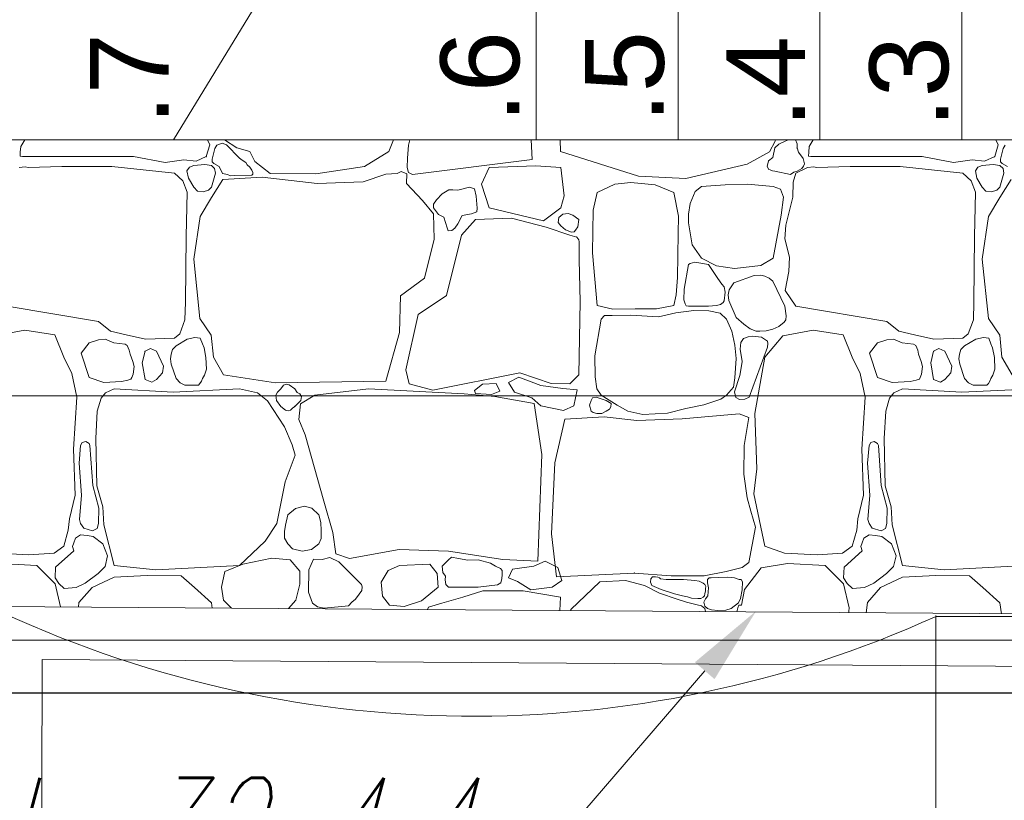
# Model space of a CAD drawing. Header units: millimetres. Extents: x -573548 to 674770, y -210017 to -47794.
# Tile 135 of 234: x 101934 to 103807, y -101024 to -99539. Entities that reach past the tile are written whole.
import ezdxf
from ezdxf import colors
from ezdxf.entities.mleader import LeaderData, LeaderLine
from ezdxf.enums import TextEntityAlignment as Align
from ezdxf.lldxf.tags import DXFTag
from ezdxf.math import Vec2, Vec3

# ---------------------------------------------------------------- set-up
doc = ezdxf.new("R2010")
doc.units = ezdxf.units.MM
for name, color, linetype, lineweight in [('A.02 RZUT PIWNICY_is$0$_HATCH_Nr_pióra__18', 8, 'Continuous', 9), ('A.02 RZUT PIWNICY_is$0$SCHODY_Nr_pióra__1', 8, 'Continuous', 9), ('A.02 RZUT PIWNICY_is$0$strop_cieniej_Nr_pióra__1', 8, 'Continuous', 9), ('A.02 RZUT PIWNICY_is$0$strop_Nr_pióra__1', 8, 'Continuous', 9), ('A.02 RZUT PIWNICY_is$0$Structural - Bearing_Nr_pióra__21', 8, 'Continuous', 9), ('A.02 RZUT PIWNICY_is$0$Structural - Grid', 8, 'Continuous', 9), ('A.02 RZUT PIWNICY_is$0$Structural - Grid_Nr_pióra__17', 8, 'Continuous', 9), ('GB - OPISY', 7, 'Continuous', 13), ('IS_Przyłącza_o.p._Powrót', 142, 'DASH', 18)]:
    doc.layers.add(name, color=color, linetype=linetype, lineweight=lineweight)
doc.layers.add('IS_Zasilanie', color=1, linetype='SOLID', lineweight=30, true_color=0xff0000)
doc.styles.add('A.02 RZUT PIWNICY_is$0$STYL_AUTOMATYCZNY_1', font='arial.ttf')
doc.styles.add('JOLA_S', font='romans.shx', dxfattribs={"width": 0.7, "oblique": 15})
tags = doc.linetypes.add('DASH', pattern=[15, 10, -5]).pattern_tags.tags
tags[6:7] = [DXFTag(74, 4), DXFTag(75, 0), DXFTag(340, '0'), DXFTag(46, 0.0), DXFTag(50, 0.0), DXFTag(44, 0.0), DXFTag(45, 0.0)]
tags[4:5] = [DXFTag(74, 4), DXFTag(75, 0), DXFTag(340, '0'), DXFTag(46, 0.0), DXFTag(50, 0.0), DXFTag(44, 0.0), DXFTag(45, 0.0)]
tags = doc.linetypes.add('SOLID', pattern=[10, 10, 0]).pattern_tags.tags
tags[6:7] = [DXFTag(74, 4), DXFTag(75, 0), DXFTag(340, '0'), DXFTag(46, 0.0), DXFTag(50, 0.0), DXFTag(44, 0.0), DXFTag(45, 0.0)]
tags[4:5] = [DXFTag(74, 4), DXFTag(75, 0), DXFTag(340, '0'), DXFTag(46, 0.0), DXFTag(50, 0.0), DXFTag(44, 0.0), DXFTag(45, 0.0)]

# ---------------------------------------------------------------- blocks, each defined once
blk = doc.blocks.new('*X48622')
at = {"layer": 'A.02 RZUT PIWNICY_is$0$_HATCH_Nr_pióra__18'}
for p, q in [((102513.9, -99767.9), (102506.4, -99780.5)), ((102514, -99767.8), (102513.9, -99767.9)), ((102866, -99777), (102861.8, -99767.8)), ((102894.3, -99767.8), (102917.6, -99783.2)), ((103206.5, -99789.8), (103215.6, -99767.8)), ((103247, -99767.8), (103244.2, -99777.7)), ((103479.6, -99805.1), (103477.4, -99767.8)), ((103533.3, -99790.2), (103532.4, -99767.8)), ((103942.3, -99767.8), (103942, -99770)), ((103967.3, -99767.8), (103960.7, -99770.6)), ((103983.9, -99775.3), (103980.7, -99767.8)), ((104013.9, -99767.9), (104006.4, -99780.5)), ((104014, -99767.8), (104013.9, -99767.9)), ((104366, -99777), (104361.8, -99767.8)), ((102506.4, -99780.5), (102505.5, -99791)), ((102859.4, -99799.7), (102866, -99777)), ((102875.6, -99784.1), (102870.4, -99804.6)), ((102879.3, -99777.9), (102875.6, -99784.1)), ((102889.4, -99774.3), (102879.3, -99777.9)), ((102898.1, -99777), (102889.4, -99774.3)), ((102922.4, -99802.5), (102898.1, -99777)), ((102917.6, -99783.2), (102942.3, -99789.8)), ((103244.2, -99777.7), (103242.4, -99802.9)), ((103942, -99770), (103930.8, -99790.6)), ((103941.1, -99783.2), (103937, -99801.3)), ((103948.9, -99775.9), (103941.1, -99783.2)), ((103960.7, -99770.6), (103948.9, -99775.9)), ((103983.3, -99783.2), (103983.9, -99775.3)), ((103986.2, -99791.4), (103983.3, -99783.2)), ((104006.4, -99780.5), (104005.5, -99791)), ((104359.4, -99799.7), (104366, -99777)), ((104375.6, -99784.1), (104370.4, -99804.6)), ((104379.3, -99777.9), (104375.6, -99784.1)), ((102505.5, -99791), (102505.4, -99799.1)), ((102505.4, -99799.1), (102509.7, -99799.7)), ((102509.7, -99799.7), (102721.1, -99799.3)), ((102721.1, -99799.3), (102780.9, -99810.9)), ((102780.9, -99810.9), (102816.4, -99805.9)), ((102816.4, -99805.9), (102840, -99808.4)), ((102840, -99808.4), (102859.4, -99799.7)), ((102870.4, -99804.6), (102870.7, -99809.7)), ((102927.5, -99806.3), (102922.4, -99802.5)), ((102934.7, -99810.9), (102927.5, -99806.3)), ((102942.3, -99789.8), (102951.8, -99809.2)), ((103160.3, -99818.3), (103206.5, -99789.8)), ((103242.4, -99802.9), (103241.5, -99820.7)), ((103251.5, -99833.6), (103479.6, -99805.1)), ((103681.6, -99836.8), (103533.3, -99790.2)), ((103930.8, -99790.6), (103888.3, -99814.2)), ((103937, -99801.3), (103929.1, -99807.6)), ((103994.9, -99803), (103986.2, -99791.4)), ((103997.4, -99813.4), (103994.9, -99803)), ((104005.5, -99791), (104005.4, -99799.1)), ((104005.4, -99799.1), (104009.7, -99799.7)), ((104009.7, -99799.7), (104221.1, -99799.3)), ((104221.1, -99799.3), (104280.9, -99810.9)), ((104280.9, -99810.9), (104316.4, -99805.9)), ((104316.4, -99805.9), (104340, -99808.4)), ((104340, -99808.4), (104359.4, -99799.7)), ((104370.4, -99804.6), (104370.7, -99809.7)), ((102515, -99819.4), (102503.5, -99820.1)), ((102520.5, -99820.4), (102515, -99819.4)), ((102584.4, -99818.7), (102520.5, -99820.4)), ((102679.8, -99818.3), (102584.4, -99818.7)), ((102798.7, -99831.5), (102679.8, -99818.3)), ((102827.3, -99820), (102822.7, -99826.7)), ((102835.8, -99816.6), (102827.3, -99820)), ((102856.8, -99814.5), (102835.8, -99816.6)), ((102869.3, -99816.6), (102856.8, -99814.5)), ((102875.3, -99822.3), (102869.3, -99816.6)), ((102870.7, -99809.7), (102873.9, -99812.6)), ((102873.9, -99812.6), (102884, -99818.7)), ((102876.8, -99831.3), (102875.3, -99822.3)), ((102884, -99818.7), (102890.5, -99832.1)), ((102937.2, -99815.5), (102934.7, -99810.9)), ((102942.4, -99819.9), (102937.2, -99815.5)), ((102946.1, -99825.2), (102942.4, -99819.9)), ((102948.2, -99829.7), (102946.1, -99825.2)), ((102951.8, -99809.2), (102981.1, -99831.9)), ((103067.8, -99832.7), (103160.3, -99818.3)), ((103241.5, -99820.7), (103244.4, -99830)), ((103397.7, -99820.7), (103383.3, -99852.3)), ((103486.6, -99817.3), (103397.7, -99820.7)), ((103533.9, -99820.7), (103486.6, -99817.3)), ((103540.6, -99874.3), (103533.9, -99820.7)), ((103888.3, -99814.2), (103772, -99841.3)), ((103929.1, -99807.6), (103926.8, -99818.7)), ((103926.8, -99818.7), (103930, -99824)), ((103930, -99824), (103932.2, -99824.7)), ((103932.2, -99824.7), (103936.7, -99826.9)), ((104003.5, -99820.1), (103980.8, -99831.5)), ((103983.3, -99827.4), (103992.5, -99822.4)), ((103992.5, -99822.4), (103995.4, -99818.1)), ((103995.4, -99818.1), (103997.4, -99813.4)), ((104015, -99819.4), (104003.5, -99820.1)), ((104020.5, -99820.4), (104015, -99819.4)), ((104084.4, -99818.7), (104020.5, -99820.4)), ((104179.8, -99818.3), (104084.4, -99818.7)), ((104298.7, -99831.5), (104179.8, -99818.3)), ((104327.3, -99820), (104322.7, -99826.7)), ((104335.8, -99816.6), (104327.3, -99820)), ((104356.8, -99814.5), (104335.8, -99816.6)), ((104369.3, -99816.6), (104356.8, -99814.5)), ((104375.3, -99822.3), (104369.3, -99816.6)), ((104370.7, -99809.7), (104373.9, -99812.6)), ((104373.9, -99812.6), (104384, -99818.7)), ((104376.8, -99831.3), (104375.3, -99822.3)), ((102814.6, -99845.6), (102798.7, -99831.5)), ((102822.7, -99826.7), (102825.6, -99840.8)), ((102825.6, -99840.8), (102835.8, -99857.9)), ((102869.3, -99857.9), (102876.8, -99831.3)), ((102890.7, -99843.1), (102869.3, -99877.4)), ((102890.5, -99832.1), (102899.8, -99834)), ((102965.9, -99838.9), (102890.7, -99843.1)), ((102899.8, -99834), (102905.4, -99836.3)), ((102905.4, -99836.3), (102913.6, -99835.8)), ((102913.6, -99835.8), (102945.9, -99834.9)), ((102945.9, -99834.9), (102948.3, -99832.9)), ((102948.3, -99832.9), (102948.2, -99829.7)), ((103070.7, -99850.9), (102965.9, -99838.9)), ((102981.1, -99831.9), (103067.8, -99832.7)), ((103201.2, -99833.2), (103157.8, -99848)), ((103222.9, -99831.7), (103201.2, -99833.2)), ((103230.3, -99827.9), (103222.9, -99831.7)), ((103240.9, -99832.4), (103230.3, -99827.9)), ((103240.4, -99850.9), (103240.9, -99832.4)), ((103244.4, -99830), (103251.5, -99833.6)), ((103772, -99841.3), (103681.6, -99836.8)), ((103936.7, -99826.9), (103941.1, -99827.4)), ((103941.1, -99827.4), (103970.8, -99834)), ((103970.8, -99834), (103977.4, -99829.1)), ((103980.8, -99831.5), (103976.1, -99848.1)), ((103977.4, -99829.1), (103983.3, -99827.4)), ((104314.6, -99845.6), (104298.7, -99831.5)), ((104322.7, -99826.7), (104325.6, -99840.8)), ((104325.6, -99840.8), (104335.8, -99857.9)), ((104369.3, -99857.9), (104376.8, -99831.3)), ((104390.7, -99843.1), (104369.3, -99877.4)), ((102823.1, -99867.2), (102814.6, -99845.6)), ((102835.8, -99857.9), (102842.6, -99865.7)), ((102863.5, -99863.6), (102869.3, -99857.9)), ((103157.8, -99848), (103070.7, -99850.9)), ((103270.9, -99883.5), (103240.4, -99850.9)), ((103320.6, -99863), (103308.5, -99870.6)), ((103328.4, -99862.8), (103320.6, -99863)), ((103337.8, -99863.7), (103328.4, -99862.8)), ((103360.2, -99857.9), (103337.8, -99863.7)), ((103369.5, -99861.1), (103360.2, -99857.9)), ((103373.2, -99875), (103369.5, -99861.1)), ((103383.3, -99852.3), (103397.7, -99897.4)), ((103636.7, -99852.3), (103602.8, -99868.2)), ((103667.1, -99848.8), (103636.7, -99852.3)), ((103713.4, -99853.4), (103667.1, -99848.8)), ((103749, -99868.2), (103713.4, -99853.4)), ((103801.9, -99856.4), (103789.5, -99866.1)), ((103846.8, -99853.4), (103801.9, -99856.4)), ((103889, -99852), (103846.8, -99853.4)), ((103937.7, -99856.4), (103889, -99852)), ((103952.2, -99861.8), (103937.7, -99856.4)), ((103957.4, -99877.1), (103952.2, -99861.8)), ((103976.1, -99848.1), (103975.6, -99876.6)), ((104323.1, -99867.2), (104314.6, -99845.6)), ((104335.8, -99857.9), (104342.6, -99865.7)), ((104363.5, -99863.6), (104369.3, -99857.9)), ((102820.9, -99951.4), (102823.1, -99867.2)), ((102842.6, -99865.7), (102853.4, -99866.8)), ((102869.3, -99877.4), (102847.8, -99913.7)), ((102853.4, -99866.8), (102863.5, -99863.6)), ((103297.3, -99881.8), (103291.5, -99890.4)), ((103308.5, -99870.6), (103297.3, -99881.8)), ((103374.7, -99897.6), (103373.2, -99875)), ((103533.9, -99897.4), (103540.6, -99874.3)), ((103602.8, -99868.2), (103595.6, -99901.8)), ((103757.7, -99912.8), (103749, -99868.2)), ((103789.5, -99866.1), (103780.3, -99888.9)), ((103953.4, -99911.4), (103957.4, -99877.1)), ((103975.6, -99876.6), (103961.9, -99930.2)), ((104320.9, -99951.4), (104323.1, -99867.2)), ((104342.6, -99865.7), (104353.4, -99866.8)), ((104369.3, -99877.4), (104347.8, -99913.7)), ((104353.4, -99866.8), (104363.5, -99863.6)), ((103291.6, -99908.7), (103270.9, -99883.5)), ((103291.5, -99890.4), (103291.6, -99897.4)), ((103291.6, -99897.4), (103301.4, -99910.1)), ((103374.3, -99904.5), (103374.7, -99897.6)), ((103397.7, -99897.4), (103500.8, -99921.9)), ((103500.8, -99921.9), (103533.9, -99897.4)), ((103780.3, -99888.9), (103776.8, -99908.9)), ((102847.8, -99913.7), (102835.8, -99995)), ((103293.2, -99957), (103291.6, -99908.7)), ((103301.4, -99910.1), (103311.4, -99915.1)), ((103311.4, -99915.1), (103317.6, -99935.5)), ((103338, -99927.4), (103346.1, -99911.8)), ((103346.1, -99911.8), (103363.8, -99908.8)), ((103363.8, -99908.8), (103374.3, -99904.5)), ((103440.2, -99917), (103371.6, -99919.4)), ((103506.2, -99933.9), (103440.2, -99917)), ((103528.7, -99925.3), (103530.4, -99915.5)), ((103530.4, -99915.5), (103537.7, -99908.9)), ((103537.7, -99908.9), (103547.7, -99907.7)), ((103547.7, -99907.7), (103556.9, -99910.9)), ((103556.9, -99910.9), (103568, -99919.4)), ((103595.6, -99901.8), (103594, -99982.7)), ((103757.4, -99945.8), (103757.7, -99912.8)), ((103776.8, -99908.9), (103777.1, -99925.9)), ((103937.7, -99993), (103953.4, -99911.4)), ((104347.8, -99913.7), (104335.8, -99995)), ((103317.6, -99935.5), (103319.8, -99941)), ((103326.4, -99940.2), (103332.1, -99935.7)), ((103332.1, -99935.7), (103338, -99927.4)), ((103371.6, -99919.4), (103345.2, -99949.2)), ((103550.8, -99949.2), (103506.2, -99933.9)), ((103533.9, -99931.6), (103528.7, -99925.3)), ((103543, -99939.3), (103533.9, -99931.6)), ((103566.1, -99933.6), (103561.8, -99939.9)), ((103568, -99919.4), (103566.1, -99933.6)), ((103777.1, -99925.9), (103783.9, -99967.8)), ((103961.9, -99930.2), (103960.2, -99956.2)), ((102819.6, -100076.9), (102820.9, -99951.4)), ((103345.2, -99949.2), (103316.3, -100063.9)), ((103319.8, -99941), (103326.4, -99940.2)), ((103554.2, -99943.3), (103543, -99939.3)), ((103564.2, -99952.9), (103550.8, -99949.2)), ((103559.2, -99942.7), (103554.2, -99943.3)), ((103561.8, -99939.9), (103559.2, -99942.7)), ((103568.4, -99957.9), (103564.2, -99952.9)), ((103756.2, -100029.5), (103757.4, -99945.8)), ((103960.2, -99956.2), (103969.3, -99991.3)), ((104319.6, -100076.9), (104320.9, -99951.4)), ((103274.6, -100030.9), (103293.2, -99957)), ((103568.6, -99962), (103568.4, -99957.9)), ((103569, -99995.8), (103568.6, -99962)), ((103783.9, -99967.8), (103801.9, -99993)), ((103594, -99982.7), (103602.8, -100083)), ((103801.9, -99993), (103830.1, -100007.3)), ((103914.3, -100006.8), (103937.7, -99993)), ((103969.3, -99991.3), (103967.9, -100018.5)), ((102835.8, -99995), (102847.4, -100107.7)), ((103570.6, -100075.5), (103569, -99995.8)), ((103777.1, -100004.9), (103768.3, -100052.2)), ((103780.3, -100002.8), (103777.1, -100004.9)), ((103788.8, -100000.4), (103780.3, -100002.8)), ((103814.8, -100004.9), (103788.8, -100000.4)), ((103832.6, -100031.7), (103814.8, -100004.9)), ((103830.1, -100007.3), (103864.1, -100012.7)), ((103864.1, -100012.7), (103914.3, -100006.8)), ((104335.8, -99995), (104347.4, -100107.7)), ((103228.8, -100064.7), (103274.6, -100030.9)), ((103753.7, -100062.9), (103756.2, -100029.5)), ((103840.2, -100042.4), (103832.6, -100031.7)), ((103901.6, -100025.9), (103863.2, -100040)), ((103914.2, -100025.4), (103901.6, -100025.9)), ((103922.2, -100027.3), (103914.2, -100025.4)), ((103930.6, -100031), (103922.2, -100027.3)), ((103937.5, -100036.7), (103930.6, -100031)), ((103967.9, -100018.5), (103960.6, -100054.4)), ((103844.8, -100047.6), (103840.2, -100042.4)), ((103846.3, -100057.6), (103844.8, -100047.6)), ((103863.2, -100040), (103854.3, -100053.4)), ((103960, -100084.3), (103937.5, -100036.7)), ((103227.2, -100134.5), (103228.8, -100064.7)), ((103316.3, -100063.9), (103262.7, -100099.8)), ((103749, -100083), (103753.7, -100062.9)), ((103768.3, -100052.2), (103768, -100072.5)), ((103845, -100074), (103846.3, -100057.6)), ((103854.3, -100053.4), (103852.3, -100062.5)), ((103852.3, -100062.5), (103853.9, -100073.6)), ((103960.6, -100054.4), (103980.8, -100084.1)), ((102480.8, -100084.1), (102654.2, -100113.6)), ((102818.8, -100110.5), (102819.6, -100076.9)), ((103568.1, -100214.6), (103570.6, -100075.5)), ((103602.8, -100083), (103633.2, -100089.8)), ((103715.8, -100089.1), (103749, -100083)), ((103768, -100072.5), (103770.6, -100079.5)), ((103770.6, -100079.5), (103772.2, -100083.5)), ((103772.2, -100083.5), (103777.1, -100084.3)), ((103777.1, -100084.3), (103814.8, -100084.3)), ((103814.8, -100084.3), (103830.4, -100083)), ((103830.4, -100083), (103837.6, -100081.2)), ((103837.6, -100081.2), (103843, -100077.3)), ((103843, -100077.3), (103845, -100074)), ((103853.9, -100073.6), (103867.7, -100105.6)), ((103962.9, -100102.5), (103960, -100084.3)), ((103980.8, -100084.1), (104154.2, -100113.6)), ((104318.8, -100110.5), (104319.6, -100076.9)), ((103262.7, -100099.8), (103239.1, -100205.1)), ((103616.9, -100102.2), (103610.6, -100109.2)), ((103631.9, -100101.7), (103616.9, -100102.2)), ((103666.7, -100101.1), (103631.9, -100101.7)), ((103633.2, -100089.8), (103675.6, -100089.2)), ((103719.7, -100104.4), (103666.7, -100101.1)), ((103675.6, -100089.2), (103715.8, -100089.1)), ((103753, -100097.1), (103719.7, -100104.4)), ((103786.9, -100092.4), (103753, -100097.1)), ((103815.4, -100092.9), (103786.9, -100092.4)), ((103837.4, -100097.8), (103815.4, -100092.9)), ((103849.3, -100109.2), (103837.4, -100097.8)), ((103867.7, -100105.6), (103882.4, -100118.3)), ((103961.8, -100110.3), (103962.9, -100102.5)), ((102654.2, -100113.6), (102677.1, -100131.8)), ((102808.8, -100136.7), (102818.8, -100110.5)), ((102847.4, -100107.7), (102868.9, -100139.5)), ((103610.6, -100109.2), (103598.6, -100178.9)), ((103859.1, -100131.9), (103849.3, -100109.2)), ((103882.4, -100118.3), (103894, -100127.3)), ((103937, -100128.1), (103948.9, -100122.9)), ((103948.9, -100122.9), (103959, -100114.7)), ((103959, -100114.7), (103961.8, -100110.3)), ((104154.2, -100113.6), (104177.1, -100131.8)), ((104308.8, -100136.7), (104318.8, -100110.5)), ((104347.4, -100107.7), (104368.9, -100139.5)), ((102514.3, -100130), (102456.5, -100140.7)), ((102571.2, -100139), (102514.3, -100130)), ((102588.2, -100181.1), (102571.2, -100139)), ((102677.1, -100131.8), (102706.8, -100138.8)), ((102706.8, -100138.8), (102743.5, -100147.1)), ((102798.7, -100145.2), (102808.8, -100136.7)), ((102837.8, -100144), (102823.2, -100147.2)), ((102848.1, -100145.4), (102837.8, -100144)), ((102868.9, -100139.5), (102873, -100181.1)), ((103201.2, -100227), (103227.2, -100134.5)), ((103864.7, -100158.6), (103859.1, -100131.9)), ((103890.5, -100142.3), (103881.7, -100145.9)), ((103898.4, -100141.3), (103890.5, -100142.3)), ((103894, -100127.3), (103905.3, -100131.5)), ((103916, -100143.2), (103898.4, -100141.3)), ((103905.3, -100131.5), (103912.3, -100132)), ((103912.3, -100132), (103924.4, -100131.1)), ((103927.3, -100150.7), (103916, -100143.2)), ((103956.5, -100140.7), (103922.2, -100181.1)), ((103924.4, -100131.1), (103937, -100128.1)), ((104014.3, -100130), (103956.5, -100140.7)), ((104071.2, -100139), (104014.3, -100130)), ((104088.2, -100181.1), (104071.2, -100139)), ((104177.1, -100131.8), (104206.8, -100138.8)), ((104206.8, -100138.8), (104243.5, -100147.1)), ((104298.7, -100145.2), (104308.8, -100136.7)), ((104337.8, -100144), (104323.2, -100147.2)), ((104348.1, -100145.4), (104337.8, -100144)), ((104368.9, -100139.5), (104373, -100181.1)), ((102636.5, -100154.3), (102621.2, -100173.7)), ((102654.1, -100148.3), (102636.5, -100154.3)), ((102667.4, -100147.3), (102654.1, -100148.3)), ((102670.3, -100148.6), (102667.4, -100147.3)), ((102683.5, -100154.3), (102670.3, -100148.6)), ((102705.1, -100156.8), (102683.5, -100154.3)), ((102709.1, -100158.9), (102705.1, -100156.8)), ((102713, -100168), (102709.1, -100158.9)), ((102743.5, -100147.1), (102798.7, -100145.2)), ((102802, -100159.7), (102795.2, -100166.8)), ((102823.2, -100147.2), (102802, -100159.7)), ((102852.3, -100155.6), (102848.1, -100145.4)), ((102855.3, -100163.3), (102852.3, -100155.6)), ((103867.8, -100183.9), (103864.7, -100158.6)), ((103876.5, -100153.1), (103875.4, -100165.9)), ((103881.7, -100145.9), (103876.5, -100153.1)), ((103892.5, -100257.5), (103927.1, -100162.4)), ((103927.1, -100162.4), (103927.8, -100155.4)), ((103927.8, -100155.4), (103927.3, -100150.7)), ((104136.5, -100154.3), (104121.2, -100173.7)), ((104154.1, -100148.3), (104136.5, -100154.3)), ((104167.4, -100147.3), (104154.1, -100148.3)), ((104170.3, -100148.6), (104167.4, -100147.3)), ((104183.5, -100154.3), (104170.3, -100148.6)), ((104205.1, -100156.8), (104183.5, -100154.3)), ((104209.1, -100158.9), (104205.1, -100156.8)), ((104213, -100168), (104209.1, -100158.9)), ((104243.5, -100147.1), (104298.7, -100145.2)), ((104302, -100159.7), (104295.2, -100166.8)), ((104323.2, -100147.2), (104302, -100159.7)), ((104352.3, -100155.6), (104348.1, -100145.4)), ((104355.3, -100163.3), (104352.3, -100155.6)), ((102603.4, -100212.1), (102588.2, -100181.1)), ((102621.2, -100173.7), (102636.5, -100220)), ((102714.5, -100175.8), (102713, -100168)), ((102719.7, -100189.3), (102714.5, -100175.8)), ((102743, -100170), (102737.6, -100191.9)), ((102753.1, -100164.6), (102743, -100170)), ((102764.8, -100170), (102753.1, -100164.6)), ((102778, -100198.1), (102764.8, -100170)), ((102792.6, -100175.7), (102791.3, -100184.5)), ((102795.2, -100166.8), (102792.6, -100175.7)), ((102858.8, -100182.1), (102855.3, -100163.3)), ((102873, -100181.1), (102892.4, -100215)), ((103598.6, -100178.9), (103599.1, -100218.5)), ((103875.4, -100165.9), (103879.2, -100189.2)), ((103922.2, -100181.1), (103902.8, -100288.5)), ((104103.4, -100212.1), (104088.2, -100181.1)), ((104121.2, -100173.7), (104136.5, -100220)), ((104214.5, -100175.8), (104213, -100168)), ((104219.7, -100189.3), (104214.5, -100175.8)), ((104243, -100170), (104237.6, -100191.9)), ((104253.1, -100164.6), (104243, -100170)), ((104264.8, -100170), (104253.1, -100164.6)), ((104278, -100198.1), (104264.8, -100170)), ((104292.6, -100175.7), (104291.3, -100184.5)), ((104295.2, -100166.8), (104292.6, -100175.7)), ((104358.8, -100182.1), (104355.3, -100163.3)), ((104373, -100181.1), (104392.4, -100215)), ((102722.3, -100199.3), (102719.7, -100189.3)), ((102720.1, -100213.3), (102722.3, -100199.3)), ((102737.6, -100191.9), (102743, -100223.7)), ((102776, -100211.3), (102778, -100198.1)), ((102791.3, -100184.5), (102792.9, -100194.4)), ((102792.9, -100194.4), (102802, -100221.6)), ((102859.8, -100204.3), (102858.8, -100182.1)), ((103865.2, -100220.8), (103867.8, -100183.9)), ((103879.2, -100189.2), (103877.3, -100201.7)), ((104222.3, -100199.3), (104219.7, -100189.3)), ((104220.1, -100213.3), (104222.3, -100199.3)), ((104237.6, -100191.9), (104243, -100223.7)), ((104276, -100211.3), (104278, -100198.1)), ((104291.3, -100184.5), (104292.9, -100194.4)), ((104292.9, -100194.4), (104302, -100221.6)), ((104359.8, -100204.3), (104358.8, -100182.1)), ((102612.9, -100257.5), (102603.4, -100212.1)), ((102717.8, -100220), (102720.1, -100213.3)), ((102764.8, -100223.7), (102776, -100211.3)), ((102852.3, -100221.6), (102856, -100215.2)), ((102856, -100215.2), (102859.8, -100204.3)), ((102892.4, -100215), (102991, -100230.3)), ((103239.1, -100205.1), (103245.3, -100231.9)), ((103290.7, -100244.3), (103455.9, -100211.3)), ((103455.9, -100211.3), (103515.3, -100231.1)), ((103550.8, -100231.9), (103568.1, -100214.6)), ((103599.1, -100218.5), (103602.4, -100241.8)), ((103874.7, -100215.9), (103864.5, -100247.3)), ((103877.3, -100201.7), (103874.7, -100215.9)), ((104112.9, -100257.5), (104103.4, -100212.1)), ((104217.8, -100220), (104220.1, -100213.3)), ((104264.8, -100223.7), (104276, -100211.3)), ((104352.3, -100221.6), (104356, -100215.2)), ((104356, -100215.2), (104359.8, -100204.3)), ((102636.5, -100220), (102664.5, -100229.4)), ((102664.5, -100229.4), (102698.4, -100227.4)), ((102698.4, -100227.4), (102710.3, -100225.3)), ((102710.3, -100225.3), (102716.1, -100223)), ((102716.1, -100223), (102717.8, -100220)), ((102743, -100223.7), (102756, -100229.1)), ((102756, -100229.1), (102764.8, -100223.7)), ((102802, -100221.6), (102809.7, -100229.9)), ((102809.7, -100229.9), (102818.4, -100234.6)), ((102818.4, -100234.6), (102830.8, -100234.8)), ((102830.8, -100234.8), (102844.5, -100234.4)), ((102844.5, -100234.4), (102847.3, -100231.1)), ((102847.3, -100231.1), (102850.3, -100227.1)), ((102850.3, -100227.1), (102852.3, -100221.6)), ((102991, -100230.3), (103201.2, -100227)), ((103006.5, -100234.8), (103001, -100241.8)), ((103011.8, -100232.5), (103006.5, -100234.8)), ((103017.1, -100233.6), (103011.8, -100232.5)), ((103027.8, -100241.8), (103017.1, -100233.6)), ((103245.3, -100231.9), (103290.7, -100244.3)), ((103369.5, -100244.7), (103384.7, -100232.4)), ((103384.7, -100232.4), (103411.2, -100231.4)), ((103411.2, -100231.4), (103418, -100246.2)), ((103454.3, -100219.2), (103434.2, -100229.5)), ((103434.2, -100229.5), (103446, -100248.1)), ((103495.6, -100234.9), (103454.3, -100219.2)), ((103537.8, -100240.8), (103495.6, -100234.9)), ((103515.3, -100231.1), (103550.8, -100231.9)), ((103862.6, -100238.3), (103865.2, -100220.8)), ((104136.5, -100220), (104164.5, -100229.4)), ((104164.5, -100229.4), (104198.4, -100227.4)), ((104198.4, -100227.4), (104210.3, -100225.3)), ((104210.3, -100225.3), (104216.1, -100223)), ((104216.1, -100223), (104217.8, -100220)), ((104243, -100223.7), (104256, -100229.1)), ((104256, -100229.1), (104264.8, -100223.7)), ((104302, -100221.6), (104309.7, -100229.9)), ((104309.7, -100229.9), (104318.4, -100234.6)), ((104318.4, -100234.6), (104330.8, -100234.8)), ((104330.8, -100234.8), (104344.5, -100234.4)), ((104344.5, -100234.4), (104347.3, -100231.1)), ((104347.3, -100231.1), (104350.3, -100227.1)), ((104350.3, -100227.1), (104352.3, -100221.6)), ((102667.8, -100249.3), (102659.2, -100259.2)), ((102684.3, -100241.8), (102667.8, -100249.3)), ((102796.6, -100248), (102684.3, -100241.8)), ((102922.4, -100241.8), (102796.6, -100248)), ((102956.8, -100249.3), (102922.4, -100241.8)), ((102975.8, -100264.1), (102956.8, -100249.3)), ((102995, -100247.9), (102991.5, -100253.4)), ((102991.5, -100253.4), (102993.3, -100263.8)), ((103001, -100241.8), (102995, -100247.9)), ((103032.4, -100248.4), (103027.8, -100241.8)), ((103037.3, -100250.9), (103032.4, -100248.4)), ((103040.4, -100256.2), (103037.3, -100250.9)), ((103066.2, -100253.8), (103038.5, -100270.3)), ((103039.6, -100263.4), (103040.4, -100256.2)), ((103168.1, -100241.8), (103066.2, -100253.8)), ((103350.2, -100250.9), (103168.1, -100241.8)), ((103408.4, -100256.3), (103350.2, -100250.9)), ((103371.9, -100250.1), (103369.5, -100244.7)), ((103401.9, -100252.5), (103371.9, -100250.1)), ((103418, -100246.2), (103401.9, -100252.5)), ((103483, -100269.4), (103408.4, -100256.3)), ((103446, -100248.1), (103478.9, -100258.9)), ((103565.2, -100243.7), (103537.8, -100240.8)), ((103558.9, -100273.6), (103565.2, -100243.7)), ((103602.4, -100241.8), (103610.6, -100253.3)), ((103610.6, -100253.3), (103641.2, -100272.5)), ((103838.3, -100261.2), (103849.3, -100253.3)), ((103849.3, -100253.3), (103862.6, -100238.3)), ((103864.5, -100247.3), (103866.8, -100257.9)), ((104167.8, -100249.3), (104159.2, -100259.2)), ((104184.3, -100241.8), (104167.8, -100249.3)), ((104296.6, -100248), (104184.3, -100241.8)), ((104422.4, -100241.8), (104296.6, -100248)), ((102606.7, -100356.2), (102612.9, -100257.5)), ((102659.2, -100259.2), (102652.1, -100283.9)), ((103008.4, -100314.1), (102975.8, -100264.1)), ((102993.3, -100263.8), (103001, -100274.9)), ((103001, -100274.9), (103010.3, -100282.2)), ((103023.3, -100278.6), (103027.8, -100274.9)), ((103027.8, -100274.9), (103039.6, -100263.4)), ((103038.5, -100270.3), (103035.6, -100299.6)), ((103478.9, -100258.9), (103496.1, -100273.6)), ((103498, -100366.5), (103483, -100269.4)), ((103496.1, -100273.6), (103539.2, -100282.5)), ((103539.2, -100282.5), (103558.9, -100273.6)), ((103591.5, -100263.5), (103588.7, -100272.7)), ((103588.7, -100272.7), (103591.5, -100283.7)), ((103594.3, -100258.4), (103591.5, -100263.5)), ((103601, -100257.3), (103594.3, -100258.4)), ((103620.5, -100263.5), (103601, -100257.3)), ((103629.9, -100269.6), (103620.5, -100263.5)), ((103629.4, -100275.6), (103629.9, -100269.6)), ((103641.2, -100272.5), (103661.6, -100283.7)), ((103771.5, -100279.2), (103805.8, -100271.7)), ((103805.8, -100271.7), (103838.3, -100261.2)), ((103866.8, -100257.9), (103873.9, -100261.8)), ((103873.9, -100261.8), (103884.2, -100261.2)), ((103884.2, -100261.2), (103892.5, -100257.5)), ((104106.7, -100356.2), (104112.9, -100257.5)), ((104159.2, -100259.2), (104152.1, -100283.9)), ((102652.1, -100283.9), (102649.3, -100335.9)), ((103010.3, -100282.2), (103015, -100283.6)), ((103015, -100283.6), (103019.9, -100282.1)), ((103019.9, -100282.1), (103023.3, -100278.6)), ((103591.5, -100283.7), (103595.5, -100286.7)), ((103595.5, -100286.7), (103602.2, -100288.2)), ((103602.2, -100288.2), (103612.1, -100288.7)), ((103612.1, -100288.7), (103620.5, -100283.7)), ((103620.5, -100283.7), (103626.6, -100280.2)), ((103626.6, -100280.2), (103629.4, -100275.6)), ((103661.6, -100283.7), (103690.1, -100290.3)), ((103690.1, -100290.3), (103736.6, -100287.7)), ((103736.6, -100287.7), (103771.5, -100279.2)), ((103873.3, -100289.3), (103764.6, -100298.8)), ((103891.5, -100296.1), (103873.3, -100289.3)), ((103902.8, -100288.5), (103906.9, -100393.7)), ((104152.1, -100283.9), (104149.3, -100335.9)), ((103035.6, -100299.6), (103047.4, -100328.9)), ((103541.8, -100299.2), (103522.4, -100382.1)), ((103616.5, -100294.6), (103541.8, -100299.2)), ((103678.7, -100301.5), (103616.5, -100294.6)), ((103764.6, -100298.8), (103678.7, -100301.5)), ((103883, -100349.6), (103891.5, -100296.1)), ((103022.8, -100347.9), (103008.4, -100314.1)), ((103047.4, -100328.9), (103083.1, -100455.2)), ((102620.4, -100349.6), (102617.3, -100383.2)), ((102623.5, -100343.7), (102620.4, -100349.6)), ((102630.1, -100341.4), (102623.5, -100343.7)), ((102636.4, -100345.6), (102630.1, -100341.4)), ((102638.1, -100349.6), (102636.4, -100345.6)), ((102643.4, -100425.3), (102638.1, -100349.6)), ((102649.3, -100335.9), (102651.3, -100426.3)), ((103028.6, -100367.7), (103022.8, -100347.9)), ((103882.1, -100403.8), (103883, -100349.6)), ((104120.4, -100349.6), (104117.3, -100383.2)), ((104123.5, -100343.7), (104120.4, -100349.6)), ((104130.1, -100341.4), (104123.5, -100343.7)), ((104136.4, -100345.6), (104130.1, -100341.4)), ((104138.1, -100349.6), (104136.4, -100345.6)), ((104143.4, -100425.3), (104138.1, -100349.6)), ((104149.3, -100335.9), (104151.3, -100426.3)), ((102610, -100443.7), (102606.7, -100356.2)), ((103009.6, -100418.5), (103028.6, -100367.7)), ((103490.1, -100569.2), (103498, -100366.5)), ((104110, -100443.7), (104106.7, -100356.2)), ((102617.3, -100383.2), (102621.9, -100444)), ((103522.4, -100382.1), (103515.9, -100517.7)), ((104117.3, -100383.2), (104121.9, -100444)), ((103888.5, -100449.1), (103882.1, -100403.8)), ((103906.9, -100393.7), (103901.2, -100441.2)), ((102993.9, -100497.8), (103009.6, -100418.5)), ((102598.9, -100488.7), (102610, -100443.7)), ((102654.7, -100468.7), (102643.4, -100425.3)), ((102651.3, -100426.3), (102662.5, -100466)), ((103901.2, -100441.2), (103922.2, -100541.1)), ((104098.9, -100488.7), (104110, -100443.7)), ((104154.7, -100468.7), (104143.4, -100425.3)), ((104151.3, -100426.3), (104162.5, -100466)), ((102621.9, -100444), (102618.3, -100490)), ((103083.1, -100455.2), (103100.4, -100514.7)), ((103895.5, -100474.4), (103888.5, -100449.1)), ((104121.9, -100444), (104118.3, -100490)), ((102654.5, -100497.8), (102654.7, -100468.7)), ((102662.5, -100466), (102664.5, -100500.2)), ((103029.4, -100469.4), (103014.8, -100481.3)), ((103046.4, -100464.5), (103029.4, -100469.4)), ((103060.2, -100468.7), (103046.4, -100464.5)), ((103073.5, -100481.3), (103060.2, -100468.7)), ((103904.4, -100504.4), (103895.5, -100474.4)), ((104154.5, -100497.8), (104154.7, -100468.7)), ((104162.5, -100466), (104164.5, -100500.2)), ((102596.8, -100510.1), (102598.9, -100488.7)), ((102618.3, -100490), (102620.4, -100497.8)), ((102620.4, -100497.8), (102626.5, -100506.3)), ((102651.6, -100507.1), (102654.5, -100497.8)), ((102971.6, -100531.2), (102993.9, -100497.8)), ((103014.8, -100481.3), (103010.1, -100500.8)), ((103077.3, -100495.7), (103073.5, -100481.3)), ((103077.8, -100511.3), (103077.3, -100495.7)), ((104096.8, -100510.1), (104098.9, -100488.7)), ((104118.3, -100490), (104120.4, -100497.8)), ((104120.4, -100497.8), (104126.5, -100506.3)), ((104151.6, -100507.1), (104154.5, -100497.8)), ((102588.2, -100541.1), (102596.8, -100510.1)), ((102626.5, -100506.3), (102643.1, -100511.5)), ((102643.1, -100511.5), (102651.6, -100507.1)), ((102664.5, -100500.2), (102684.3, -100577.4)), ((103008.2, -100512.9), (103008, -100525.4)), ((103010.1, -100500.8), (103008.2, -100512.9)), ((103077.9, -100526.3), (103077.8, -100511.3)), ((103100.4, -100514.7), (103106.2, -100555.6)), ((103515.9, -100517.7), (103525.9, -100599.4)), ((103891.5, -100571.7), (103904.4, -100504.4)), ((104088.2, -100541.1), (104096.8, -100510.1)), ((104126.5, -100506.3), (104143.1, -100511.5)), ((104143.1, -100511.5), (104151.6, -100507.1)), ((104164.5, -100500.2), (104184.3, -100577.4)), ((102607.3, -100534.5), (102605, -100541.6)), ((102610.3, -100525.5), (102607.3, -100534.5)), ((102620.4, -100519), (102610.3, -100525.5)), ((102632.7, -100520.5), (102620.4, -100519)), ((102644.4, -100522.3), (102632.7, -100520.5)), ((102662.8, -100536.2), (102644.4, -100522.3)), ((102671.7, -100559.5), (102662.8, -100536.2)), ((102922.4, -100577.4), (102971.6, -100531.2)), ((103008, -100525.4), (103014.8, -100536.6)), ((103014.8, -100536.6), (103023.5, -100545.9)), ((103059.8, -100547.1), (103073.5, -100536.6)), ((103073.5, -100536.6), (103077.9, -100526.3)), ((104107.3, -100534.5), (104105, -100541.6)), ((104110.3, -100525.5), (104107.3, -100534.5)), ((104120.4, -100519), (104110.3, -100525.5)), ((104132.7, -100520.5), (104120.4, -100519)), ((104144.4, -100522.3), (104132.7, -100520.5)), ((104162.8, -100536.2), (104144.4, -100522.3)), ((104171.7, -100559.5), (104162.8, -100536.2)), ((102459.4, -100553.9), (102522.1, -100557.6)), ((102522.1, -100557.6), (102570, -100553.9)), ((102570, -100553.9), (102588.2, -100541.1)), ((102607.3, -100549.8), (102572.7, -100580.5)), ((102605, -100541.6), (102607.3, -100549.8)), ((103023.5, -100545.9), (103042.1, -100550.5)), ((103042.1, -100550.5), (103059.8, -100547.1)), ((103106.2, -100555.6), (103132.2, -100564.2)), ((103132.2, -100564.2), (103226.3, -100546.9)), ((103226.3, -100546.9), (103320, -100550.2)), ((103320, -100550.2), (103423.7, -100565.9)), ((103922.2, -100541.1), (103959.4, -100553.9)), ((103959.4, -100553.9), (104022.1, -100557.6)), ((104022.1, -100557.6), (104070, -100553.9)), ((104070, -100553.9), (104088.2, -100541.1)), ((104107.3, -100549.8), (104072.7, -100580.5)), ((104105, -100541.6), (104107.3, -100549.8)), ((102465.1, -100574.1), (102537, -100577.4)), ((102667, -100579.6), (102671.7, -100559.5)), ((102984, -100563.8), (102929.1, -100575.4)), ((103019.1, -100566.7), (102984, -100563.8)), ((103037.7, -100588.2), (103019.1, -100566.7)), ((103063.7, -100565.4), (103054.4, -100586.1)), ((103079.9, -100566), (103063.7, -100565.4)), ((103094.3, -100562.3), (103079.9, -100566)), ((103111.6, -100570.8), (103094.3, -100562.3)), ((103154.5, -100613.8), (103111.6, -100570.8)), ((103320, -100567.1), (103308.5, -100579)), ((103326, -100561.5), (103320, -100567.1)), ((103339, -100564.5), (103326, -100561.5)), ((103356.8, -100567.5), (103339, -100564.5)), ((103377, -100567.1), (103356.8, -100567.5)), ((103399.9, -100573.2), (103377, -100567.1)), ((103409.7, -100578.6), (103399.9, -100573.2)), ((103423.7, -100565.9), (103490.1, -100569.2)), ((103482.4, -100578.6), (103504.1, -100569.6)), ((103504.1, -100569.6), (103528.2, -100581.6)), ((103878.8, -100581.7), (103891.5, -100571.7)), ((103915.2, -100582), (103965.1, -100574.1)), ((103965.1, -100574.1), (104037, -100577.4)), ((104167, -100579.6), (104171.7, -100559.5)), ((102537, -100577.4), (102571.9, -100612.5)), ((102572.7, -100580.5), (102571.7, -100600.9)), ((102629.3, -100611.4), (102653.7, -100592.6)), ((102653.7, -100592.6), (102667, -100579.6)), ((102684.3, -100577.4), (102763.2, -100585.7)), ((102763.2, -100585.7), (102922.4, -100577.4)), ((102894.9, -100589), (102888.6, -100618.9)), ((102929.1, -100575.4), (102894.9, -100589)), ((103037.3, -100612.9), (103037.7, -100588.2)), ((103054.4, -100586.1), (103053.8, -100628.6)), ((103205.7, -100586.9), (103191.9, -100609.3)), ((103227.2, -100577.8), (103205.7, -100586.9)), ((103285, -100575.4), (103227.2, -100577.8)), ((103298.6, -100593.1), (103285, -100575.4)), ((103300.9, -100619.1), (103298.6, -100593.1)), ((103308.5, -100579), (103309.5, -100590.9)), ((103309.5, -100590.9), (103314.3, -100597.9)), ((103419, -100583.2), (103409.7, -100578.6)), ((103422.5, -100587), (103419, -100583.2)), ((103422.6, -100595.6), (103422.5, -100587)), ((103434.3, -100600.9), (103442.1, -100584.6)), ((103442.1, -100584.6), (103482.4, -100578.6)), ((103525.9, -100599.4), (103673.7, -100592)), ((103528.2, -100581.6), (103536, -100606.3)), ((103673.7, -100592), (103744, -100597.2)), ((103806.8, -100597.2), (103848.5, -100588.9)), ((103848.5, -100588.9), (103878.8, -100581.7)), ((103883.7, -100623.1), (103915.2, -100582)), ((104037, -100577.4), (104071.9, -100612.5)), ((104072.7, -100580.5), (104071.7, -100600.9)), ((104129.3, -100611.4), (104153.7, -100592.6)), ((104153.7, -100592.6), (104167, -100579.6)), ((104184.3, -100577.4), (104263.2, -100585.7)), ((104263.2, -100585.7), (104422.4, -100577.4)), ((102571.7, -100600.9), (102578.8, -100611.9)), ((102578.8, -100611.9), (102588.8, -100621.3)), ((102611.7, -100619.5), (102629.3, -100611.4)), ((102684.3, -100600.1), (102642.2, -100619.5)), ((102747.1, -100596.8), (102684.3, -100600.1)), ((102811.5, -100597.2), (102747.1, -100596.8)), ((102837.1, -100619.5), (102811.5, -100597.2)), ((103191.9, -100609.3), (103194.6, -100636.1)), ((103314.3, -100597.9), (103314.1, -100605.1)), ((103314.1, -100605.1), (103315, -100613.6)), ((103413.3, -100614.7), (103419.8, -100610.3)), ((103419.8, -100610.3), (103421.7, -100602.2)), ((103421.7, -100602.2), (103422.6, -100595.6)), ((103451.7, -100608.1), (103434.3, -100600.9)), ((103477, -100623.7), (103451.7, -100608.1)), ((103536, -100606.3), (103517.3, -100618.9)), ((103608.2, -100608.6), (103552.7, -100661.4)), ((103656.8, -100605.9), (103608.2, -100608.6)), ((103693.1, -100615.7), (103656.8, -100605.9)), ((103705.4, -100602.8), (103704.3, -100609.4)), ((103704.3, -100609.4), (103707.1, -100615.7)), ((103708.3, -100599.5), (103705.4, -100602.8)), ((103714.3, -100598.9), (103708.3, -100599.5)), ((103718.6, -100599.8), (103714.3, -100598.9)), ((103721.9, -100601.3), (103718.6, -100599.8)), ((103723.6, -100603.2), (103721.9, -100601.3)), ((103734.4, -100604.1), (103723.6, -100603.2)), ((103767.6, -100604), (103734.4, -100604.1)), ((103744, -100597.2), (103806.8, -100597.2)), ((103788.8, -100606), (103767.6, -100604)), ((103797.2, -100607.3), (103788.8, -100606)), ((103804.9, -100611), (103797.2, -100607.3)), ((103807.9, -100613.7), (103804.9, -100611)), ((103813.3, -100604), (103812.9, -100610.3)), ((103812.9, -100610.3), (103814.8, -100620.4)), ((103816.4, -100601), (103813.3, -100604)), ((103820.1, -100601.4), (103816.4, -100601)), ((103833.4, -100600.5), (103820.1, -100601.4)), ((103852, -100599.6), (103833.4, -100600.5)), ((103864.2, -100600.8), (103852, -100599.6)), ((103873.3, -100604), (103864.2, -100600.8)), ((103877.3, -100604.5), (103873.3, -100604)), ((103879.3, -100609), (103877.3, -100604.5)), ((103878.7, -100624), (103879.3, -100609)), ((104071.7, -100600.9), (104078.8, -100611.9)), ((104078.8, -100611.9), (104088.8, -100621.3)), ((104111.7, -100619.5), (104129.3, -100611.4)), ((104184.3, -100600.1), (104142.2, -100619.5)), ((104247.1, -100596.8), (104184.3, -100600.1)), ((104311.5, -100597.2), (104247.1, -100596.8)), ((104337.1, -100619.5), (104311.5, -100597.2)), ((102571.9, -100612.5), (102582.2, -100656.5)), ((102588.8, -100621.3), (102611.7, -100619.5)), ((102642.2, -100619.5), (102617.1, -100648)), ((102869.3, -100648.4), (102837.1, -100619.5)), ((102888.6, -100618.9), (102892, -100643.9)), ((103030.1, -100643.6), (103037.3, -100612.9)), ((103053.8, -100628.6), (103061.3, -100649.5)), ((103150.3, -100632.1), (103155.1, -100625.2)), ((103156.1, -100618.1), (103154.5, -100613.8)), ((103155.1, -100625.2), (103156.1, -100618.1)), ((103268.9, -100644.7), (103300.9, -100619.1)), ((103315, -100613.6), (103320, -100619.1)), ((103320, -100619.1), (103377, -100619.1)), ((103385.7, -100626.1), (103347.7, -100637.7)), ((103377, -100619.1), (103413.3, -100614.7)), ((103424.1, -100626.1), (103385.7, -100626.1)), ((103462.5, -100626.1), (103424.1, -100626.1)), ((103533.4, -100637.9), (103462.5, -100626.1)), ((103517.3, -100618.9), (103477, -100623.7)), ((103721.7, -100630.4), (103693.1, -100615.7)), ((103707.1, -100615.7), (103725.1, -100623.2)), ((103755, -100641.8), (103721.7, -100630.4)), ((103725.1, -100623.2), (103750.1, -100631.3)), ((103807.8, -100631.7), (103808.9, -100626)), ((103809.8, -100617.4), (103807.9, -100613.7)), ((103808.9, -100626), (103809.3, -100621.7)), ((103809.3, -100621.7), (103809.8, -100617.4)), ((103814.8, -100620.4), (103813.8, -100635.3)), ((103876, -100640.6), (103878.7, -100624)), ((103877.4, -100652.9), (103883.7, -100623.1)), ((104071.9, -100612.5), (104082.6, -100658.1)), ((104088.8, -100621.3), (104111.7, -100619.5)), ((104142.2, -100619.5), (104117.1, -100648)), ((104369.3, -100648.4), (104337.1, -100619.5)), ((102617.1, -100648), (102616, -100656.7)), ((102870.7, -100658.5), (102869.3, -100648.4)), ((102892, -100643.9), (102907.2, -100658.8)), ((103015.7, -100659.6), (103030.1, -100643.6)), ((103061.3, -100649.5), (103070.9, -100656.4)), ((103130.2, -100654.3), (103136.5, -100647.3)), ((103136.4, -100647.6), (103143.4, -100641.4)), ((103143.4, -100641.4), (103150.3, -100632.1)), ((103194.6, -100636.1), (103207.8, -100653)), ((103236.2, -100655.9), (103268.9, -100644.7)), ((103307.7, -100649.3), (103282, -100657)), ((103347.7, -100637.7), (103307.7, -100649.3)), ((103532.3, -100663.3), (103533.4, -100637.9)), ((103750.1, -100631.3), (103765.2, -100635.4)), ((103773.3, -100647.4), (103755, -100641.8)), ((103765.2, -100635.4), (103774.7, -100637)), ((103793.1, -100652.7), (103773.3, -100647.4)), ((103774.7, -100637), (103782.4, -100639.5)), ((103782.4, -100639.5), (103794.9, -100640.6)), ((103794.9, -100640.6), (103800.6, -100640.2)), ((103800.6, -100640.2), (103804.9, -100638.1)), ((103804.9, -100638.1), (103807, -100635.4)), ((103809, -100641), (103806.3, -100647.7)), ((103806.3, -100647.7), (103807.7, -100654.8)), ((103807, -100635.4), (103807.8, -100631.7)), ((103813.8, -100635.3), (103809, -100641)), ((103858, -100659.7), (103872, -100648.9)), ((103872, -100648.9), (103876, -100640.6)), ((104117.1, -100648), (104114.7, -100667.4)), ((104372.2, -100669.3), (104369.3, -100648.4)), ((103070.9, -100656.4), (103083.9, -100658.8)), ((103083.9, -100658.8), (103130.2, -100654.3)), ((103207.8, -100653), (103236.2, -100655.9)), ((103282, -100657), (103280.1, -100661.5)), ((103552.7, -100661.4), (103553, -100663.4)), ((103801.6, -100654.3), (103793.1, -100652.7)), ((103808.2, -100659.7), (103801.6, -100654.3)), ((103807.7, -100654.8), (103813.3, -100659.7)), ((103809.1, -100665.2), (103808.2, -100659.7)), ((103813.3, -100659.7), (103820.7, -100661.9)), ((103820.7, -100661.9), (103832.4, -100663.1)), ((103832.4, -100663.1), (103847.8, -100662.8)), ((103847.8, -100662.8), (103858, -100659.7)), ((103869.1, -100665.7), (103870.6, -100658.1)), ((103870.6, -100658.1), (103872.4, -100653.4)), ((103872.4, -100653.4), (103877.4, -100652.9)), ((104082.6, -100658.1), (104081.8, -100664.4)), ((104081.8, -100664.4), (104082.2, -100667.2))]:
    blk.add_line(p, q, dxfattribs=at)
for p in [(103983.3, -99783.2), (102859.4, -99799.7), (104359.4, -99799.7), (103564.2, -99952.9), (102743, -100170), (104243, -100170), (102764.8, -100223.7), (104264.8, -100223.7), (103027.8, -100274.9), (103673.7, -100592)]:
    blk.add_point(p, dxfattribs=at)
blk = doc.blocks.new('A.02 RZUT PIWNICY_is$0$Wypełnienie_14_1')
at = {"layer": 'A.02 RZUT PIWNICY_is$0$_HATCH_Nr_pióra__18'}
blk.add_blockref('*X48622', (0, 0), dxfattribs=at)
blk = doc.blocks.new('A.02 RZUT PIWNICY_is$0$Standardowy znacznik osi_3')
at = {"layer": 'A.02 RZUT PIWNICY_is$0$Structural - Grid_Nr_pióra__17'}
blk.add_line((2962.2, 0), (40906.6, 0), dxfattribs=at)
at = {"layer": 'A.02 RZUT PIWNICY_is$0$Structural - Grid_Nr_pióra__17', "style": 'A.02 RZUT PIWNICY_is$0$STYL_AUTOMATYCZNY_1'}
for tag, p in [('AC_MarkerText_1_0', (-250, -335)), ('AC_MarkerText_1_1', (44118.7, -335))]:
    blk.add_attdef(tag, text='', height=350, rotation=180, dxfattribs=at).set_placement(p, align=Align.TOP_CENTER)
blk = doc.blocks.new('A.02 RZUT PIWNICY_is')
at = {"layer": 'A.02 RZUT PIWNICY_is$0$SCHODY_Nr_pióra__1'}
for p, q in [((102797, -99767.8), (103429.1, -98731)), ((103487, -99767.8), (103487, -98767.8)), ((103757, -99767.8), (103757, -98767.8)), ((104027, -99767.8), (104027, -98767.8)), ((104297, -99767.8), (104297, -98767.8))]:
    blk.add_line(p, q, dxfattribs=at)
blk.add_lwpolyline([(102540.9, -103178.9), (102542, -102719.7), (102653.8, -102719.7), (102653.8, -102516.4), (102542.5, -102516.4), (102547, -100756.5), (106537.3, -100784.5), (106537.3, -104505.5), (102541.9, -104505.5), (102543, -104078), (102210.2, -104077.8), (102210.2, -103178.7)], close=True, dxfattribs=at)
at = {"layer": 'A.02 RZUT PIWNICY_is$0$strop_cieniej_Nr_pióra__1'}
blk.add_line((104247.3, -100672.7), (104247.3, -104605.5), dxfattribs=at)
at = {"layer": 'A.02 RZUT PIWNICY_is$0$strop_Nr_pióra__1'}
blk.add_lwpolyline([(102446.5, -100655.5, 0.221415), (104247.9, -100674.4), (104607.9, -100674.4, 0.186698), (106637.3, -100685.5)], format="xyb", dxfattribs=at)
at = {"layer": 'A.02 RZUT PIWNICY_is$0$Structural - Bearing_Nr_pióra__21'}
for p, q in [((105998.4, -99767.8), (102287.3, -99767.8)), ((102447.3, -100655.5), (106637.3, -100685.5))]:
    blk.add_line(p, q, dxfattribs=at)
at = {"layer": 'A.02 RZUT PIWNICY_is$0$_HATCH_Nr_pióra__18'}
blk.add_blockref('A.02 RZUT PIWNICY_is$0$Wypełnienie_14_1', (0, 0), dxfattribs=at)
at = {"layer": 'A.02 RZUT PIWNICY_is$0$Structural - Grid', "zscale": 1000, "rotation": 180}
blk.add_blockref('A.02 RZUT PIWNICY_is$0$Standardowy znacznik osi_3', (121683.4, -100254.9), dxfattribs=at)
at = {"layer": 'A.02 RZUT PIWNICY_is$0$SCHODY_Nr_pióra__1', "char_height": 150, "attachment_point": 5, "rotation": 90, "style": 'A.02 RZUT PIWNICY_is$0$STYL_AUTOMATYCZNY_1'}
for s, insert in [('\\A1;{\\pqc;\\fArial|b0|i0|c238|p0;\\W1.000000;.7}', (102713.1, -99652.2)), ('\\A1;{\\pqc;\\fArial|b0|i0|c238|p0;\\W1.000000;.6}', (103380.9, -99648.2)), ('\\A1;{\\pqc;\\fArial|b0|i0|c238|p0;\\W1.000000;.5}', (103655.9, -99648.2)), ('\\A1;{\\pqc;\\fArial|b0|i0|c238|p0;\\W1.000000;.4}', (103923.6, -99657.7)), ('\\A1;{\\pqc;\\fArial|b0|i0|c238|p0;\\W1.000000;.3}', (104197.1, -99657.7))]:
    blk.add_mtext(s, dxfattribs=dict(at, insert=insert))

msp = doc.modelspace()

# ---------------------------------------------------------------- linework, layer by layer
at = {"layer": 'IS_Przyłącza_o.p._Powrót', "ltscale": 30}
msp.add_lwpolyline([(100780, -100720), (105913.7, -100720)], dxfattribs=at)
at = {"layer": 'IS_Zasilanie', "ltscale": 10}
msp.add_lwpolyline([(100780, -100820), (106013.7, -100820)], dxfattribs=at)

# ---------------------------------------------------------------- block references
at = {"ltscale": 10}
msp.add_blockref('A.02 RZUT PIWNICY_is', (-570.2, 0), dxfattribs=at)

# ---------------------------------------------------------------- leaders
at = {"layer": 'GB - OPISY'}
ml = msp.add_multileader_mtext('Standard', dxfattribs=at)
ml.set_content('dn 32x4,4\\P17976 W', color=256, style='JOLA_S')
ml.set_leader_properties(color=256, linetype='ByLayer', lineweight=-1)
ml.build(insert=Vec2(0, 0))
ml.multileader.update_dxf_attribs({"text_left_attachment_type": 6, "text_right_attachment_type": 6, "dogleg_length": 30, "arrow_head_size": 150})
ctx = ml.context
ctx.base_point, ctx.char_height, ctx.arrow_head_size, ctx.landing_gap_size, ctx.plane_origin, ctx.plane_x_axis = Vec3(101865.9, -101221.8), 200, 150, 30, Vec3(112694.6, -93789.8), Vec3(-1, 0)
ctx.left_attachment, ctx.right_attachment, ctx.text_align_type, ctx.attachment_type = 6, 6, 2, 2
notes = []
notes.append((ctx, [(0, (1, 1, 0), (102855.2, -101221.8), (-1, 0), 30, [(0, [(103335.4, -100664.1)], 256, [])])]))
ctx.mtext.insert, ctx.mtext.alignment, ctx.mtext.flow_direction = Vec3(102795.2, -100981.8), 3, 5
for ctx, leaders in notes:
    for number, flags, end, landing, length, lines in leaders:
        leader = LeaderData()
        leader.index, (leader.has_last_leader_line, leader.has_dogleg_vector, leader.attachment_direction) = number, flags
        leader.last_leader_point, leader.dogleg_vector, leader.dogleg_length = Vec3(end), Vec3(landing), length
        for number, points, colour, breaks in lines:
            line = LeaderLine()
            line.index, line.vertices, line.color, line.breaks = number, Vec3.list(points), colors.encode_raw_color(colour), breaks
            leader.lines.append(line)
        ctx.leaders.append(leader)

doc.saveas('drawing.dxf')
